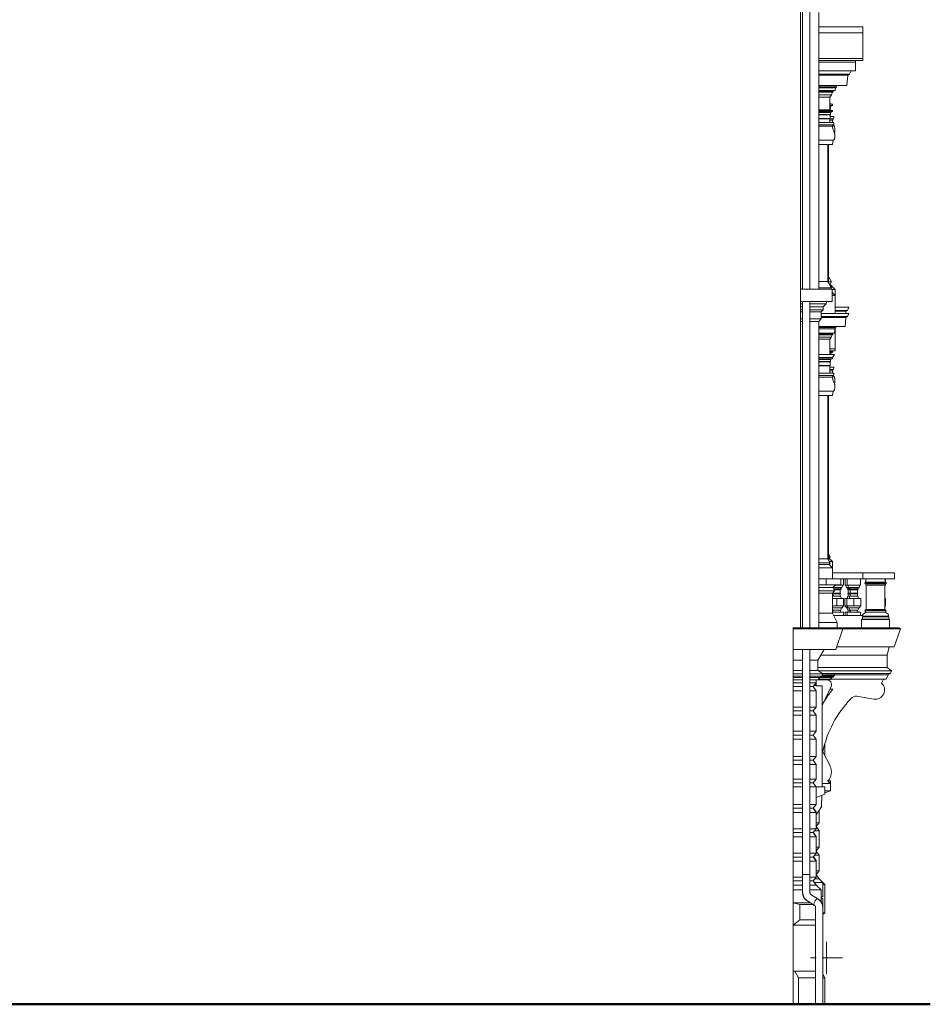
# Model space of a CAD drawing. Header units: metres. Extents: x -29 to 1.8, y -0.8 to 24.3.
# Tile 2 of 6: x -13.1 to 1.8, y -0.8 to 15.3. Entities that reach past the tile are written whole.
import ezdxf

# ---------------------------------------------------------------- set-up
doc = ezdxf.new("R2010")
doc.units = ezdxf.units.M
doc.layers.add('AV-STAVBA', color=7, linetype='Continuous', lineweight=18)

# ---------------------------------------------------------------- blocks, each defined once
blk = doc.blocks.new('GM_Detový svod_04 - GM_Detový svod_04-1507001-Pohled JZ')
at = {"layer": 'AV-STAVBA'}
for p, q in [((0.71, 17.153), (0.612, 17.095)), ((0.842, 17.174), (0.842, 17.224)), ((0.612, 16.955), (0.722, 17.021)), ((0.039, -0.268), (0.039, 0.622))]:
    blk.add_line(p, q, dxfattribs=at)
at = {"layer": 'AV-STAVBA', "flags": 128}
for points in [[(0.722, 17.169), (0.722, 17.168), (0.721, 17.168), (0.721, 17.167), (0.721, 17.166), (0.72, 17.165), (0.72, 17.164), (0.72, 17.163), (0.719, 17.162), (0.719, 17.161), (0.718, 17.16), (0.717, 17.16), (0.717, 17.159), (0.716, 17.158), (0.716, 17.157), (0.715, 17.157), (0.714, 17.156), (0.713, 17.155), (0.713, 17.155), (0.712, 17.154), (0.711, 17.153), (0.71, 17.153)], [(0.842, 17.159), (0.842, 17.163), (0.842, 17.169), (0.842, 17.174)]]:
    blk.add_lwpolyline(points, dxfattribs=at)
blk = doc.blocks.new('GM_Detový svod_1 - GM_Detový svod_04-1520184-Pohled JZ')
at = {"layer": 'AV-STAVBA'}
for p, q in [((0.722, 17.224), (0.722, 17.004)), ((0.724, 17.224), (0.722, 17.224)), ((0.835, 17.224), (0.728, 17.224)), ((0.842, 17.224), (0.838, 17.224)), ((0.842, 17.004), (0.842, 17.224)), ((0.842, 17.224), (0.842, 17.224)), ((0.703, 16.977), (0.612, 16.94)), ((0.735, 16.86), (0.748, 16.865)), ((0.021, 16.7), (-0.223, 16.601)), ((-0.165, 16.495), (0.341, 16.7)), ((-0.293, 16.477), (-0.292, 16.477)), ((-0.291, 16.477), (-0.279, 16.477)), ((-0.279, 16.477), (-0.267, 16.477)), ((-0.267, 16.477), (-0.255, 16.477)), ((-0.255, 16.477), (-0.253, 16.477)), ((-0.253, 16.477), (-0.242, 16.477)), ((-0.243, 16.477), (-0.236, 16.477)), ((-0.236, 16.477), (-0.233, 16.477)), ((-0.233, 16.477), (-0.228, 16.477)), ((-0.228, 16.477), (-0.219, 16.477)), ((-0.219, 16.477), (-0.215, 16.477)), ((-0.215, 16.477), (-0.203, 16.477)), ((-0.203, 16.477), (-0.191, 16.477)), ((-0.19, 16.477), (-0.181, 16.477)), ((-0.181, 16.477), (-0.173, 16.477)), ((-0.293, 16.396), (-0.293, 16.362)), ((-0.293, 16.281), (-0.293, 16.039)), ((-0.173, 16.362), (-0.173, 16.396)), ((-0.173, 16.039), (-0.173, 16.281)), ((-0.293, 15.917), (-0.293, 10.935)), ((-0.173, 10.935), (-0.173, 15.917)), ((-0.293, 10.735), (-0.293, 5.4)), ((-0.173, 5.4), (-0.173, 10.735)), ((-0.293, 5.045), (-0.293, 1.361)), ((-0.173, 1.361), (-0.173, 5.045)), ((-0.293, 1.361), (-0.233, 1.361)), ((-0.291, 1.364), (-0.291, 1.065)), ((-0.233, 1.361), (-0.19, 1.361)), ((-0.176, 1.364), (-0.19, 1.364)), ((-0.19, 1.361), (-0.19, 1.364)), ((-0.171, 1.364), (-0.176, 1.364)), ((-0.171, 1.065), (-0.171, 1.364)), ((-0.043, 0.965), (-0.158, 1.038)), ((-0.222, 0.936), (-0.099, 0.858)), ((-0.081, 0.832), (-0.081, -0.76)), ((0.039, -0.76), (0.039, 0.832))]:
    blk.add_line(p, q, dxfattribs=at)
at = {"layer": 'AV-STAVBA', "flags": 128}
for points in [[(0.722, 17.004), (0.722, 17.003), (0.722, 17.002), (0.722, 17.001), (0.721, 17), (0.721, 16.998), (0.721, 16.997), (0.721, 16.996), (0.72, 16.995), (0.72, 16.994), (0.719, 16.993), (0.719, 16.992), (0.718, 16.99), (0.718, 16.989), (0.717, 16.988), (0.717, 16.987), (0.716, 16.986), (0.715, 16.985), (0.714, 16.985), (0.714, 16.984), (0.713, 16.983), (0.712, 16.982), (0.711, 16.981), (0.71, 16.98), (0.709, 16.98), (0.708, 16.979), (0.707, 16.978), (0.706, 16.978), (0.705, 16.977), (0.704, 16.977), (0.703, 16.977)], [(0.747, 16.867), (0.753, 16.87), (0.758, 16.872), (0.763, 16.875), (0.769, 16.878), (0.774, 16.881), (0.778, 16.884), (0.783, 16.888), (0.788, 16.892), (0.792, 16.896), (0.796, 16.9), (0.801, 16.904), (0.804, 16.908), (0.808, 16.913), (0.812, 16.918), (0.815, 16.923), (0.818, 16.928), (0.821, 16.933), (0.824, 16.938), (0.827, 16.943), (0.829, 16.949), (0.831, 16.954), (0.833, 16.96), (0.835, 16.965), (0.836, 16.971), (0.837, 16.977), (0.838, 16.983), (0.839, 16.989), (0.839, 16.995), (0.84, 17), (0.84, 17.004)], [(0.748, 16.865), (0.754, 16.868), (0.759, 16.87), (0.764, 16.873), (0.77, 16.876), (0.775, 16.879), (0.78, 16.883), (0.784, 16.886), (0.789, 16.89), (0.794, 16.894), (0.798, 16.898), (0.802, 16.903), (0.806, 16.907), (0.81, 16.912), (0.813, 16.917), (0.817, 16.921), (0.82, 16.926), (0.823, 16.932), (0.826, 16.937), (0.828, 16.942), (0.831, 16.948), (0.833, 16.953), (0.835, 16.959), (0.836, 16.965), (0.838, 16.971), (0.839, 16.977), (0.84, 16.982), (0.841, 16.988), (0.841, 16.994), (0.842, 17), (0.842, 17.004)], [(-0.223, 16.601), (-0.228, 16.598), (-0.233, 16.595), (-0.237, 16.591), (-0.242, 16.587), (-0.246, 16.584), (-0.25, 16.579), (-0.254, 16.575), (-0.258, 16.571), (-0.262, 16.566), (-0.265, 16.562), (-0.268, 16.557), (-0.272, 16.552), (-0.274, 16.547), (-0.277, 16.542), (-0.28, 16.537), (-0.282, 16.531), (-0.284, 16.526), (-0.286, 16.521), (-0.287, 16.515), (-0.289, 16.509), (-0.29, 16.504), (-0.291, 16.498), (-0.292, 16.492), (-0.292, 16.486), (-0.292, 16.481), (-0.292, 16.477)], [(-0.222, 16.599), (-0.227, 16.596), (-0.232, 16.593), (-0.236, 16.589), (-0.241, 16.586), (-0.245, 16.582), (-0.249, 16.578), (-0.253, 16.574), (-0.257, 16.57), (-0.26, 16.565), (-0.264, 16.561), (-0.267, 16.556), (-0.27, 16.551), (-0.273, 16.546), (-0.275, 16.541), (-0.278, 16.536), (-0.28, 16.531), (-0.282, 16.525), (-0.284, 16.52), (-0.286, 16.514), (-0.287, 16.509), (-0.288, 16.503), (-0.289, 16.498), (-0.29, 16.492), (-0.29, 16.486), (-0.29, 16.48), (-0.29, 16.477)], [(-0.293, 16.477), (-0.293, 16.474), (-0.293, 16.47), (-0.293, 16.467), (-0.293, 16.464), (-0.293, 16.46), (-0.293, 16.457), (-0.293, 16.454), (-0.293, 16.45), (-0.293, 16.447), (-0.293, 16.444), (-0.293, 16.441), (-0.293, 16.438), (-0.293, 16.435), (-0.293, 16.432), (-0.293, 16.429), (-0.293, 16.426), (-0.293, 16.424), (-0.293, 16.421), (-0.293, 16.419), (-0.293, 16.416), (-0.293, 16.414), (-0.293, 16.412), (-0.293, 16.409), (-0.293, 16.407), (-0.293, 16.406), (-0.293, 16.404), (-0.293, 16.402), (-0.293, 16.401), (-0.293, 16.399), (-0.293, 16.398), (-0.293, 16.397), (-0.293, 16.396)], [(-0.173, 16.396), (-0.173, 16.397), (-0.173, 16.398), (-0.173, 16.4), (-0.173, 16.401), (-0.173, 16.403), (-0.173, 16.404), (-0.173, 16.406), (-0.173, 16.408), (-0.173, 16.41), (-0.173, 16.412), (-0.173, 16.415), (-0.173, 16.417), (-0.173, 16.42), (-0.173, 16.422), (-0.173, 16.425), (-0.173, 16.427), (-0.173, 16.43), (-0.173, 16.433), (-0.173, 16.436), (-0.173, 16.439), (-0.173, 16.442), (-0.173, 16.445), (-0.173, 16.448), (-0.173, 16.452), (-0.173, 16.455), (-0.173, 16.458), (-0.173, 16.462), (-0.173, 16.465), (-0.173, 16.468), (-0.173, 16.472), (-0.173, 16.475), (-0.173, 16.477)], [(-0.172, 16.477), (-0.172, 16.478), (-0.172, 16.479), (-0.172, 16.48), (-0.172, 16.481), (-0.172, 16.482), (-0.172, 16.483), (-0.171, 16.484), (-0.171, 16.485), (-0.171, 16.486), (-0.17, 16.487), (-0.17, 16.488), (-0.17, 16.489), (-0.169, 16.49), (-0.169, 16.49), (-0.168, 16.491), (-0.168, 16.492), (-0.167, 16.493), (-0.166, 16.494), (-0.166, 16.494), (-0.165, 16.495)], [(-0.293, 16.281), (-0.293, 16.284), (-0.293, 16.287), (-0.293, 16.291), (-0.293, 16.294), (-0.293, 16.297), (-0.293, 16.301), (-0.293, 16.304), (-0.293, 16.307), (-0.293, 16.311), (-0.293, 16.314), (-0.293, 16.317), (-0.293, 16.32), (-0.293, 16.323), (-0.293, 16.326), (-0.293, 16.329), (-0.293, 16.331), (-0.293, 16.334), (-0.293, 16.337), (-0.293, 16.339), (-0.293, 16.342), (-0.293, 16.344), (-0.293, 16.346), (-0.293, 16.348), (-0.293, 16.35), (-0.293, 16.352), (-0.293, 16.354), (-0.293, 16.356), (-0.293, 16.357), (-0.293, 16.359), (-0.293, 16.36), (-0.293, 16.361), (-0.293, 16.362)], [(-0.173, 16.362), (-0.173, 16.361), (-0.173, 16.359), (-0.173, 16.358), (-0.173, 16.357), (-0.173, 16.355), (-0.173, 16.353), (-0.173, 16.351), (-0.173, 16.349), (-0.173, 16.347), (-0.173, 16.345), (-0.173, 16.343), (-0.173, 16.341), (-0.173, 16.338), (-0.173, 16.336), (-0.173, 16.333), (-0.173, 16.33), (-0.173, 16.327), (-0.173, 16.325), (-0.173, 16.322), (-0.173, 16.319), (-0.173, 16.316), (-0.173, 16.312), (-0.173, 16.309), (-0.173, 16.306), (-0.173, 16.303), (-0.173, 16.299), (-0.173, 16.296), (-0.173, 16.293), (-0.173, 16.289), (-0.173, 16.286), (-0.173, 16.283), (-0.173, 16.281)], [(-0.291, 1.065), (-0.291, 1.059), (-0.29, 1.053), (-0.29, 1.048), (-0.289, 1.042), (-0.288, 1.036), (-0.287, 1.031), (-0.286, 1.025), (-0.284, 1.019), (-0.282, 1.014), (-0.28, 1.009), (-0.278, 1.003), (-0.276, 0.998), (-0.273, 0.993), (-0.27, 0.988), (-0.268, 0.983), (-0.264, 0.978), (-0.261, 0.973), (-0.257, 0.968), (-0.254, 0.964), (-0.25, 0.96), (-0.246, 0.955), (-0.242, 0.951), (-0.237, 0.947), (-0.233, 0.944), (-0.228, 0.94), (-0.223, 0.937), (-0.222, 0.936)], [(-0.289, 1.065), (-0.289, 1.059), (-0.288, 1.054), (-0.288, 1.048), (-0.287, 1.042), (-0.286, 1.037), (-0.285, 1.031), (-0.284, 1.026), (-0.282, 1.02), (-0.28, 1.015), (-0.278, 1.009), (-0.276, 1.004), (-0.274, 0.999), (-0.271, 0.994), (-0.269, 0.989), (-0.266, 0.984), (-0.263, 0.979), (-0.259, 0.974), (-0.256, 0.97), (-0.252, 0.965), (-0.248, 0.961), (-0.244, 0.957), (-0.24, 0.953), (-0.236, 0.949), (-0.231, 0.945), (-0.227, 0.942), (-0.222, 0.939), (-0.221, 0.938)], [(-0.158, 1.038), (-0.158, 1.038), (-0.159, 1.039), (-0.16, 1.039), (-0.161, 1.04), (-0.161, 1.041), (-0.162, 1.041), (-0.163, 1.042), (-0.163, 1.043), (-0.164, 1.044), (-0.165, 1.045), (-0.165, 1.046), (-0.166, 1.047), (-0.167, 1.048), (-0.167, 1.049), (-0.168, 1.05), (-0.168, 1.051), (-0.169, 1.052), (-0.169, 1.054), (-0.169, 1.055), (-0.17, 1.056), (-0.17, 1.058), (-0.17, 1.059), (-0.171, 1.061), (-0.171, 1.062), (-0.171, 1.063), (-0.171, 1.065), (-0.171, 1.065)], [(-0.096, 0.857), (-0.096, 0.857), (-0.095, 0.857), (-0.095, 0.856), (-0.094, 0.856), (-0.094, 0.856), (-0.093, 0.856), (-0.093, 0.855), (-0.092, 0.855), (-0.092, 0.855), (-0.091, 0.854), (-0.09, 0.854), (-0.09, 0.853), (-0.089, 0.853), (-0.089, 0.852), (-0.088, 0.852), (-0.088, 0.851), (-0.087, 0.85), (-0.086, 0.849), (-0.086, 0.849), (-0.085, 0.848), (-0.085, 0.847), (-0.084, 0.846), (-0.084, 0.845), (-0.084, 0.844), (-0.083, 0.843), (-0.083, 0.842), (-0.082, 0.841), (-0.082, 0.839), (-0.082, 0.838), (-0.082, 0.837), (-0.082, 0.836), (-0.081, 0.835), (-0.081, 0.833), (-0.081, 0.832), (-0.081, 0.832)], [(0.037, 0.832), (0.037, 0.838), (0.036, 0.843), (0.036, 0.849), (0.035, 0.854), (0.034, 0.859), (0.033, 0.865), (0.032, 0.87), (0.03, 0.875), (0.029, 0.881), (0.027, 0.886), (0.025, 0.891), (0.022, 0.896), (0.02, 0.901), (0.017, 0.906), (0.014, 0.911), (0.011, 0.915), (0.008, 0.92), (0.005, 0.924), (0.001, 0.928), (-0.002, 0.933), (-0.006, 0.937), (-0.01, 0.94), (-0.014, 0.944), (-0.019, 0.948), (-0.023, 0.951), (-0.028, 0.954), (-0.033, 0.957), (-0.037, 0.96), (-0.042, 0.962), (-0.045, 0.964)], [(0.039, 0.832), (0.039, 0.838), (0.038, 0.843), (0.038, 0.849), (0.037, 0.854), (0.036, 0.86), (0.035, 0.865), (0.034, 0.871), (0.032, 0.876), (0.031, 0.881), (0.029, 0.887), (0.027, 0.892), (0.024, 0.897), (0.022, 0.902), (0.019, 0.907), (0.016, 0.912), (0.013, 0.916), (0.01, 0.921), (0.007, 0.925), (0.003, 0.93), (-0.001, 0.934), (-0.005, 0.938), (-0.009, 0.942), (-0.013, 0.946), (-0.018, 0.949), (-0.022, 0.953), (-0.027, 0.956), (-0.032, 0.959), (-0.037, 0.962), (-0.042, 0.964), (-0.044, 0.965)]]:
    blk.add_lwpolyline(points, dxfattribs=at)
at = {"layer": 'AV-STAVBA'}
for points, knots in [([(-0.223, 16.601), (-0.223, 16.601), (-0.223, 16.599), (-0.22, 16.589), (-0.214, 16.575), (-0.205, 16.557), (-0.195, 16.538), (-0.187, 16.523), (-0.18, 16.513), (-0.175, 16.505), (-0.168, 16.497), (-0.166, 16.495), (-0.165, 16.495)], [0, 0, 0, 0, 0.111111, 0.222222, 0.333333, 0.444444, 0.555556, 0.666667, 0.722222, 0.777778, 0.888889, 1, 1, 1, 1]), ([(-0.098, 0.857), (-0.099, 0.858), (-0.103, 0.86), (-0.106, 0.869), (-0.106, 0.884), (-0.102, 0.902), (-0.094, 0.921), (-0.083, 0.94), (-0.07, 0.954), (-0.058, 0.964), (-0.051, 0.966), (-0.048, 0.966)], [0.0500093, 0.0500093, 0.0500093, 0.0500093, 0.1111111, 0.2222222, 0.3333333, 0.4444444, 0.5555556, 0.6666667, 0.7777778, 0.8888889, 1, 1, 1, 1])]:
    blk.add_open_spline(points, degree=3, knots=knots, dxfattribs=at)
for points in [[(-0.165, 16.495), (-0.165, 16.495), (-0.165, 16.495), (-0.165, 16.495)], [(-0.048, 0.966), (-0.045, 0.966), (-0.043, 0.965), (-0.041, 0.963)]]:
    blk.add_open_spline(points, degree=3, dxfattribs=at)
blk = doc.blocks.new('Zdobná fasáda 1NP - Zdobná fasáda 1NP-1554848-Pohled JZ')
at = {"layer": 'AV-STAVBA'}
for p, q in [((0.025, 4.547), (-0.068, 4.547)), ((-0.068, 4.547), (0.025, 4.547)), ((0.166, 4.555), (-0.032, 4.555)), ((0.181, 4.581), (-0.012, 4.581)), ((0.219, 4.595), (0.004, 4.595)), ((0.106, 4.547), (0.025, 4.547)), ((0.222, 4.615), (0.028, 4.615)), ((0.229, 4.622), (0.03, 4.622)), ((0.229, 4.645), (0.038, 4.645)), ((0.106, 4.547), (0.136, 4.547)), ((0.136, 4.547), (0.141, 4.555)), ((0.166, 4.555), (0.181, 4.581)), ((0.181, 4.581), (0.219, 4.595)), ((0.219, 4.595), (0.222, 4.615)), ((0.222, 4.615), (0.229, 4.622)), ((0.229, 4.622), (0.229, 4.645)), ((1, 4.495), (1.033, 4.56)), ((-0.068, 4.457), (-0.105, 4.457)), ((-0.068, 4.5), (-0.068, 4.45)), ((0.027, 4.45), (-0.068, 4.45)), ((0.027, 2.874), (0.027, 4.45)), ((0.033, 4.137), (0.174, 4.44)), ((0.152, 4.393), (0.203, 4.393)), ((0.593, 4.28), (0.874, 4.233)), ((0.073, 3.303), (0.073, 3.505)), ((0.157, 3.138), (0.038, 3.37)), ((-0.068, 2.795), (-0.068, 2.625)), ((0.072, 2.795), (-0.068, 2.795)), ((0.027, 2.874), (0.027, 2.795)), ((0.027, 2.85), (0.165, 2.85)), ((0.072, 2.675), (0.072, 2.795)), ((0.165, 2.85), (0.123, 2.892)), ((0.125, 2.895), (0.165, 2.895)), ((0.165, 2.895), (0.165, 2.85)), ((0.165, 2.73), (0.165, 2.85)), ((-0.068, 2.625), (0.072, 2.675)), ((0.025, 2.568), (0.025, 2.658)), ((0.072, 2.697), (0.165, 2.73)), ((0.165, 2.73), (0.072, 2.73)), ((-0.068, 2.338), (0.016, 2.468)), ((0.016, 2.468), (0.016, 2.568)), ((0.016, 2.568), (0.025, 2.568)), ((-0.093, 1.291), (-0.018, 1.291)), ((0.042, 1.231), (-0.018, 1.291)), ((-0.448, 1.191), (-0.291, 1.191)), ((-0.171, 1.191), (-0.068, 1.191)), ((0.042, 1.231), (-0.098, 1.231)), ((0.012, 1.111), (-0.068, 1.191)), ((0.072, 1.201), (0.042, 1.231)), ((0.042, 1), (0.042, 1.231)), ((0.072, 1.201), (0.042, 1.201)), ((0.072, 0.738), (0.072, 1.201)), ((-0.291, 1.111), (-0.448, 1.111)), ((0.012, 1.111), (-0.171, 1.111)), ((0.012, 0.918), (0.012, 1.111)), ((0.042, 1), (0.012, 1)), ((0.012, 0.979), (0.042, 0.971)), ((0.042, 0.971), (0.012, 0.971)), ((0.042, 0.971), (0.042, 0.871)), ((-0.338, 0.871), (-0.448, 0.9)), ((-0.448, 0.9), (-0.448, 0.535)), ((-0.448, 0.9), (-0.165, 0.9)), ((-0.338, 0.624), (-0.338, 0.871)), ((-0.118, 0.871), (-0.338, 0.871)), ((0.042, 0.871), (0.032, 0.873)), ((0.042, 0.871), (0.033, 0.871)), ((0.042, 0.624), (0.042, 0.871)), ((0.042, 0.738), (0.072, 0.738)), ((0.042, 0.708), (0.072, 0.738)), ((-0.448, 0.535), (-0.338, 0.624)), ((-0.081, 0.535), (-0.448, 0.535)), ((-0.338, 0.624), (-0.081, 0.624)), ((0.038, 0.624), (0.042, 0.624)), ((0.038, 0.621), (0.042, 0.624)), ((-0.419, -0.22), (-0.448, -0.22)), ((-0.448, -0.22), (-0.448, -0.76)), ((-0.358, -0.325), (-0.419, -0.22)), ((-0.419, -0.22), (-0.081, -0.22)), ((0.072, -0.325), (0.038, -0.267)), ((-0.358, -0.76), (-0.358, -0.325)), ((-0.081, -0.325), (-0.358, -0.325)), ((0.072, -0.325), (0.038, -0.325)), ((0.072, -0.76), (0.072, -0.325))]:
    blk.add_line(p, q, dxfattribs=at)
for centre, radius, start, end in [((0.106, 4.472), 0.075, 335, 90), ((1.587, 3.26), 1.789, 140.6845, 149.1195), ((0.899, 4.382), 0.151, 260.4099, 48.2841), ((1.789, 3.001), 1.789, 136.2306, 168.1072), ((0.594, 4.147), 0.134, 90.2521, 136.2306), ((-0.031, 4.167), 0.07, 325.7876, 335), ((-0.037, 3.04), 0.217, 317.3922, 27)]:
    blk.add_arc(centre, radius, start, end, dxfattribs=at)
blk = doc.blocks.new('Římsa nad 1NP - Římsa nad 1NP-1582674-Pohled JZ')
at = {"layer": 'AV-STAVBA'}
for p, q in [((0.376, 6.2), (0.376, 6.097)), ((0.403, 6.097), (0.403, 6.2)), ((0.436, 6.097), (0.436, 6.2)), ((0.656, 6.2), (0.656, 6.097)), ((0.738, 6.146), (0.724, 6.132)), ((1.08, 6.132), (0.724, 6.132)), ((0.724, 6.132), (0.738, 6.118)), ((0.748, 6.2), (0.738, 6.146)), ((0.738, 6.146), (1.066, 6.146)), ((1.066, 6.146), (1.056, 6.2)), ((1.063, 6.2), (1.063, 6.165)), ((1.08, 6.132), (1.066, 6.146)), ((1.066, 6.118), (1.08, 6.132)), ((-0.028, 6.058), (0.203, 6.058)), ((-0.028, 6.003), (0.228, 6.003)), ((-0.028, 5.964), (0.195, 5.964)), ((0.228, 6.003), (0.195, 5.964)), ((0.195, 5.964), (0.195, 5.64)), ((0.2, 5.96), (0.195, 5.96)), ((0.208, 5.967), (0.197, 5.967)), ((0.207, 5.967), (0.2, 5.96)), ((0.2, 5.96), (0.207, 5.952)), ((0.266, 5.96), (0.2, 5.96)), ((0.245, 6.1), (0.203, 6.058)), ((0.203, 6.058), (0.228, 6.003)), ((0.204, 6.059), (0.266, 6.059)), ((0.207, 5.978), (0.207, 5.967)), ((0.266, 5.967), (0.207, 5.967)), ((0.266, 6.035), (0.212, 6.035)), ((0.266, 6.024), (0.218, 6.024)), ((0.266, 6.017), (0.221, 6.017)), ((0.376, 6.097), (0.242, 6.097)), ((0.266, 6.059), (0.353, 6.059)), ((0.328, 6.035), (0.266, 6.035)), ((0.338, 6.024), (0.266, 6.024)), ((0.325, 6.017), (0.266, 6.017)), ((0.325, 5.967), (0.266, 5.967)), ((0.332, 5.96), (0.266, 5.96)), ((0.325, 6.017), (0.338, 6.024)), ((0.325, 5.967), (0.325, 6.017)), ((0.332, 5.96), (0.325, 5.967)), ((0.325, 5.952), (0.332, 5.96)), ((0.328, 6.035), (0.353, 6.059)), ((0.338, 6.024), (0.328, 6.035)), ((0.353, 6.059), (0.366, 6.097)), ((0.436, 6.097), (0.403, 6.097)), ((0.413, 6.097), (0.427, 6.059)), ((0.427, 6.059), (0.452, 6.035)), ((0.427, 6.059), (0.461, 6.059)), ((0.656, 6.097), (0.436, 6.097)), ((0.452, 6.035), (0.441, 6.024)), ((0.441, 6.024), (0.454, 6.017)), ((0.473, 6.024), (0.441, 6.024)), ((0.446, 6.097), (0.46, 6.059)), ((0.454, 5.967), (0.447, 5.96)), ((0.447, 5.96), (0.454, 5.952)), ((0.479, 5.96), (0.447, 5.96)), ((0.486, 6.035), (0.452, 6.035)), ((0.454, 6.017), (0.454, 5.967)), ((0.488, 6.017), (0.454, 6.017)), ((0.488, 5.967), (0.454, 5.967)), ((0.46, 6.059), (0.485, 6.035)), ((0.46, 6.059), (0.546, 6.059)), ((0.485, 6.035), (0.474, 6.024)), ((0.474, 6.024), (0.487, 6.017)), ((0.546, 6.024), (0.474, 6.024)), ((0.487, 5.967), (0.48, 5.96)), ((0.48, 5.96), (0.487, 5.952)), ((0.546, 5.96), (0.48, 5.96)), ((0.546, 6.035), (0.485, 6.035)), ((0.487, 6.017), (0.487, 5.967)), ((0.546, 6.017), (0.487, 6.017)), ((0.546, 5.967), (0.487, 5.967)), ((0.546, 6.059), (0.633, 6.059)), ((0.608, 6.035), (0.546, 6.035)), ((0.618, 6.024), (0.546, 6.024)), ((0.605, 6.017), (0.546, 6.017)), ((0.605, 5.967), (0.546, 5.967)), ((0.612, 5.96), (0.546, 5.96)), ((0.605, 6.017), (0.618, 6.024)), ((0.605, 5.967), (0.605, 6.017)), ((0.612, 5.96), (0.605, 5.967)), ((0.605, 5.952), (0.612, 5.96)), ((0.608, 6.035), (0.633, 6.059)), ((0.618, 6.024), (0.608, 6.035)), ((0.633, 6.059), (0.646, 6.097)), ((1.066, 6.118), (0.738, 6.118)), ((0.738, 6.118), (0.748, 6.097)), ((1.056, 6.097), (0.748, 6.097)), ((0.748, 5.7), (0.748, 6.097)), ((1.056, 6.097), (1.066, 6.118)), ((1.063, 6.097), (1.056, 6.097)), ((1.056, 6.097), (1.056, 5.7)), ((1.063, 6.11), (1.063, 6.097)), ((0.208, 5.952), (0.195, 5.952)), ((0.202, 5.916), (0.195, 5.897)), ((0.202, 5.916), (0.195, 5.916)), ((0.195, 5.88), (0.266, 5.88)), ((0.266, 5.916), (0.202, 5.916)), ((0.207, 5.952), (0.207, 5.916)), ((0.266, 5.952), (0.207, 5.952)), ((0.325, 5.952), (0.266, 5.952)), ((0.33, 5.916), (0.266, 5.916)), ((0.266, 5.88), (0.379, 5.88)), ((0.266, 5.88), (0.266, 5.76)), ((0.325, 5.916), (0.325, 5.952)), ((0.344, 5.88), (0.33, 5.916)), ((0.379, 5.76), (0.379, 5.88)), ((0.401, 5.88), (0.434, 5.88)), ((0.401, 5.88), (0.401, 5.76)), ((0.434, 5.88), (0.546, 5.88)), ((0.434, 5.88), (0.434, 5.76)), ((0.449, 5.916), (0.436, 5.88)), ((0.481, 5.916), (0.449, 5.916)), ((0.454, 5.952), (0.454, 5.916)), ((0.488, 5.952), (0.454, 5.952)), ((0.482, 5.916), (0.469, 5.88)), ((0.546, 5.916), (0.482, 5.916)), ((0.487, 5.952), (0.487, 5.916)), ((0.546, 5.952), (0.487, 5.952)), ((0.605, 5.952), (0.546, 5.952)), ((0.61, 5.916), (0.546, 5.916)), ((0.546, 5.88), (0.659, 5.88)), ((0.546, 5.88), (0.546, 5.76)), ((0.605, 5.916), (0.605, 5.952)), ((0.624, 5.88), (0.61, 5.916)), ((0.659, 5.76), (0.659, 5.88)), ((1.056, 5.88), (1.065, 5.88)), ((1.065, 5.76), (1.065, 5.88)), ((0.195, 5.64), (-0.028, 5.64)), ((0.194, 5.725), (0.266, 5.725)), ((0.196, 5.76), (0.195, 5.76)), ((0.195, 5.701), (0.2, 5.688)), ((0.2, 5.688), (0.195, 5.688)), ((0.195, 5.654), (0.376, 5.654)), ((0.195, 5.64), (0.274, 5.484)), ((0.215, 5.76), (0.196, 5.76)), ((0.215, 5.688), (0.198, 5.654)), ((0.266, 5.688), (0.2, 5.688)), ((0.266, 5.76), (0.216, 5.76)), ((0.317, 5.76), (0.266, 5.76)), ((0.266, 5.725), (0.356, 5.725)), ((0.332, 5.688), (0.266, 5.688)), ((0.336, 5.76), (0.317, 5.76)), ((0.335, 5.654), (0.317, 5.688)), ((0.332, 5.688), (0.346, 5.725)), ((0.379, 5.76), (0.336, 5.76)), ((0.356, 5.725), (0.38, 5.76)), ((0.376, 5.654), (0.376, 5.6)), ((0.38, 5.76), (0.38, 5.76)), ((0.399, 5.76), (0.424, 5.725)), ((0.4, 5.76), (0.399, 5.76)), ((0.432, 5.76), (0.401, 5.76)), ((0.403, 5.654), (0.436, 5.654)), ((0.403, 5.6), (0.403, 5.654)), ((0.424, 5.725), (0.458, 5.725)), ((0.432, 5.76), (0.456, 5.725)), ((0.432, 5.76), (0.432, 5.76)), ((0.476, 5.76), (0.434, 5.76)), ((0.434, 5.725), (0.447, 5.688)), ((0.436, 5.654), (0.656, 5.654)), ((0.436, 5.6), (0.436, 5.654)), ((0.462, 5.688), (0.445, 5.654)), ((0.479, 5.688), (0.447, 5.688)), ((0.456, 5.725), (0.546, 5.725)), ((0.466, 5.725), (0.48, 5.688)), ((0.495, 5.76), (0.476, 5.76)), ((0.495, 5.688), (0.478, 5.654)), ((0.546, 5.688), (0.48, 5.688)), ((0.546, 5.76), (0.496, 5.76)), ((0.597, 5.76), (0.546, 5.76)), ((0.546, 5.725), (0.636, 5.725)), ((0.612, 5.688), (0.546, 5.688)), ((0.616, 5.76), (0.597, 5.76)), ((0.615, 5.654), (0.597, 5.688)), ((0.612, 5.688), (0.626, 5.725)), ((0.659, 5.76), (0.616, 5.76)), ((0.636, 5.725), (0.66, 5.76)), ((0.656, 5.654), (0.656, 5.6)), ((0.66, 5.76), (0.66, 5.76)), ((0.699, 5.623), (0.744, 5.654)), ((0.727, 5.679), (0.748, 5.7)), ((0.744, 5.654), (0.727, 5.679)), ((0.727, 5.679), (1.078, 5.679)), ((1.06, 5.654), (0.744, 5.654)), ((1.056, 5.7), (0.748, 5.7)), ((1.056, 5.745), (1.067, 5.76)), ((1.056, 5.745), (1.067, 5.76)), ((1.056, 5.745), (1.067, 5.76)), ((1.056, 5.745), (1.067, 5.76)), ((1.056, 5.745), (1.067, 5.76)), ((1.056, 5.745), (1.067, 5.76)), ((1.056, 5.745), (1.067, 5.76)), ((1.056, 5.745), (1.067, 5.76)), ((1.056, 5.745), (1.067, 5.76)), ((1.056, 5.745), (1.067, 5.76)), ((1.056, 5.745), (1.067, 5.76)), ((1.056, 5.745), (1.067, 5.76)), ((1.065, 5.76), (1.056, 5.76)), ((1.056, 5.745), (1.067, 5.76)), ((1.056, 5.745), (1.067, 5.76)), ((1.078, 5.679), (1.056, 5.7)), ((1.06, 5.654), (1.078, 5.679)), ((1.06, 5.654), (1.063, 5.654)), ((1.106, 5.623), (1.06, 5.654)), ((1.063, 5.654), (1.063, 5.653)), ((1.067, 5.76), (1.066, 5.76)), ((-0.028, 5.484), (0.274, 5.484)), ((0.274, 5.484), (0.274, 5.4)), ((0.673, 5.534), (0.687, 5.538)), ((1.131, 5.534), (0.673, 5.534)), ((0.673, 5.4), (0.673, 5.534)), ((0.687, 5.578), (0.7, 5.587)), ((1.117, 5.578), (0.687, 5.578)), ((0.687, 5.538), (0.687, 5.578)), ((1.117, 5.538), (0.687, 5.538)), ((0.7, 5.587), (0.694, 5.595)), ((1.105, 5.587), (0.7, 5.587)), ((1.105, 5.587), (1.11, 5.595)), ((1.117, 5.578), (1.105, 5.587)), ((1.117, 5.538), (1.117, 5.578)), ((1.131, 5.534), (1.117, 5.538)), ((1.131, 5.4), (1.131, 5.534)), ((0.366, 5.38), (-0.448, 5.38)), ((-0.328, 5.4), (0.337, 5.4)), ((0.366, 5.38), (0.251, 5.045)), ((1.282, 5.4), (0.337, 5.4)), ((0.337, 5.4), (0.366, 5.38)), ((1.311, 5.38), (0.366, 5.38)), ((1.209, 5.085), (1.311, 5.38)), ((1.311, 5.38), (1.282, 5.4)), ((0.251, 5.045), (-0.448, 5.045)), ((0.059, 5.045), (-0.044, 4.867)), ((0.264, 5.085), (1.209, 5.085)), ((1.091, 4.95), (1.125, 5.085)), ((-0.293, 4.867), (-0.448, 4.867)), ((-0.044, 4.867), (-0.173, 4.867)), ((-0.044, 4.867), (-0.044, 4.702)), ((1.091, 4.95), (0.004, 4.95)), ((1.091, 4.747), (1.091, 4.95)), ((-0.293, 4.702), (-0.448, 4.702)), ((-0.044, 4.702), (-0.173, 4.702)), ((1.091, 4.747), (-0.044, 4.747)), ((-0.044, 4.702), (0.038, 4.645)), ((1.163, 4.697), (-0.036, 4.697)), ((1.163, 4.697), (1.091, 4.747)), ((1.148, 4.652), (1.163, 4.697)), ((-0.293, 4.645), (-0.448, 4.645)), ((-0.293, 4.607), (-0.448, 4.607)), ((-0.293, 4.587), (-0.448, 4.587)), ((-0.293, 4.55), (-0.448, 4.55)), ((0.038, 4.645), (-0.173, 4.645)), ((0.025, 4.607), (-0.173, 4.607)), ((-0.009, 4.587), (-0.173, 4.587)), ((-0.035, 4.55), (-0.173, 4.55)), ((-0.009, 4.587), (-0.035, 4.55)), ((0.025, 4.607), (-0.009, 4.587)), ((0.038, 4.645), (0.025, 4.607)), ((1.148, 4.652), (0.028, 4.652)), ((1.075, 4.56), (0.169, 4.56)), ((1.111, 4.631), (0.229, 4.631)), ((1.075, 4.56), (1.111, 4.631)), ((1.111, 4.631), (1.148, 4.652))]:
    blk.add_line(p, q, dxfattribs=at)
blk.add_arc((0.71, 5.606), 0.02, 198.308, 215, dxfattribs=at)
for points in [[(0.694, 5.595), (0.693, 5.596), (0.691, 5.599), (0.69, 5.605), (0.69, 5.609), (0.691, 5.612), (0.692, 5.616), (0.695, 5.619), (0.697, 5.622), (0.699, 5.623)], [(1.11, 5.595), (1.111, 5.596), (1.113, 5.599), (1.114, 5.605), (1.114, 5.609), (1.113, 5.612), (1.112, 5.616), (1.11, 5.619), (1.107, 5.622), (1.106, 5.623)]]:
    blk.add_open_spline(points, degree=3, knots=[0, 0, 0, 0, 0.166667, 0.333333, 0.5, 0.583333, 0.666667, 0.833333, 1, 1, 1, 1], dxfattribs=at)
blk = doc.blocks.new('Podokenní římsa 3NP - Podokenní římsa 3NP-1611802-Pohled JZ')
at = {"layer": 'AV-STAVBA'}
for p, q in [((-0.328, 10.935), (0.192, 10.935)), ((0.192, 10.935), (0.169, 10.935)), ((0.192, 10.935), (0.192, 10.735)), ((0.192, 10.735), (-0.328, 10.735)), ((-0.293, 10.697), (-0.328, 10.697)), ((-0.293, 10.651), (-0.328, 10.651)), ((0.092, 10.697), (-0.173, 10.697)), ((0.046, 10.651), (-0.173, 10.651)), ((0.092, 10.697), (0.046, 10.651)), ((0.046, 10.651), (0.046, 10.601)), ((0.097, 10.722), (0.092, 10.697)), ((-0.293, 10.601), (-0.328, 10.601)), ((-0.293, 10.566), (-0.328, 10.566)), ((0.046, 10.601), (-0.173, 10.601)), ((0.012, 10.566), (-0.173, 10.566)), ((0.046, 10.601), (0.012, 10.566)), ((0.012, 10.566), (0.012, 10.451)), ((-0.293, 10.451), (-0.328, 10.451)), ((-0.293, 10.411), (-0.328, 10.411)), ((0.012, 10.451), (-0.173, 10.451)), ((-0.028, 10.411), (-0.173, 10.411)), ((0.012, 10.451), (-0.028, 10.411))]:
    blk.add_line(p, q, dxfattribs=at)
blk.add_open_spline([(0.103, 10.735), (0.103, 10.735), (0.102, 10.733), (0.099, 10.729), (0.098, 10.725), (0.097, 10.722)], degree=3, knots=[-0.2290641, -0.2290641, -0.2290641, -0.2290641, -0.2142857, -0.1428571, 0, 0, 0, 0], dxfattribs=at)
blk = doc.blocks.new('Šambrána krajní_2NP - Šambrána krajní_2NP-1626826-Pohled JZ')
at = {"layer": 'AV-STAVBA'}
for p, q in [((0.572, 14.679), (0.572, 14.648)), ((-0.028, 14.648), (0.572, 14.648)), ((-0.028, 14.508), (0.572, 14.508)), ((0.476, 14.452), (0.502, 14.508)), ((0.572, 14.648), (0.572, 14.508)), ((0.476, 14.452), (-0.028, 14.452)), ((0.447, 14.435), (-0.028, 14.435)), ((0.433, 14.269), (0.447, 14.435)), ((0.447, 14.435), (0.476, 14.452)), ((0.433, 14.269), (-0.028, 14.269)), ((0.265, 14.249), (-0.028, 14.249)), ((0.245, 14.23), (-0.028, 14.23)), ((0.241, 14.187), (-0.028, 14.187)), ((0.21, 14.168), (0.21, 14.187)), ((0.241, 14.187), (0.245, 14.23)), ((0.245, 14.23), (0.265, 14.249)), ((0.265, 14.249), (0.265, 14.269)), ((0.21, 14.168), (-0.028, 14.168)), ((0.198, 14.157), (-0.028, 14.157)), ((0.18, 14.116), (-0.028, 14.116)), ((0.152, 14.077), (-0.028, 14.077)), ((0.152, 14.077), (0.18, 14.116)), ((0.152, 14.077), (0.152, 13.873)), ((0.18, 14.116), (0.198, 14.157)), ((0.198, 14.157), (0.21, 14.168)), ((-0.028, 13.873), (0.152, 13.873)), ((0.197, 13.861), (-0.028, 13.861)), ((0.197, 13.861), (0.152, 13.873)), ((0.197, 13.841), (0.197, 13.861)), ((0.197, 13.841), (-0.028, 13.841)), ((0.166, 13.826), (-0.028, 13.826)), ((0.166, 13.796), (-0.028, 13.796)), ((0.159, 13.789), (-0.028, 13.789)), ((0.159, 13.729), (-0.028, 13.729)), ((0.152, 13.722), (-0.028, 13.722)), ((0.152, 13.722), (0.159, 13.729)), ((0.152, 13.722), (0.152, 13.663)), ((0.159, 13.789), (0.166, 13.796)), ((0.159, 13.729), (0.159, 13.789)), ((0.166, 13.826), (0.197, 13.841)), ((0.166, 13.796), (0.166, 13.826)), ((-0.028, 13.663), (0.22, 13.663)), ((-0.028, 13.625), (0.214, 13.625)), ((-0.028, 13.601), (0.204, 13.601)), ((-0.028, 13.372), (0.214, 13.372)), ((0.208, 13.372), (0.214, 13.372)), ((0.208, 13.372), (0.214, 13.372)), ((0.208, 13.372), (0.214, 13.372)), ((-0.028, 13.301), (0.199, 13.301)), ((0.122, 13.301), (-0.028, 13.301)), ((0.122, 11.061), (0.122, 13.301)), ((0.122, 13.301), (0.132, 13.301)), ((0.122, 13.301), (0.122, 11.061)), ((0.132, 13.301), (0.132, 11.044)), ((-0.028, 11.061), (0.122, 11.061)), ((0.182, 10.957), (-0.028, 10.957)), ((0.182, 10.957), (0.122, 11.061)), ((0.169, 10.935), (0.182, 10.957)), ((0.243, 10.831), (0.192, 10.882)), ((0.243, 10.831), (0.192, 10.831)), ((0.243, 10.541), (0.243, 10.831)), ((0.012, 10.541), (0.467, 10.541)), ((0.444, 10.491), (0.012, 10.491)), ((0.418, 10.476), (0.012, 10.476)), ((0.404, 10.327), (0.418, 10.476)), ((0.418, 10.476), (0.444, 10.491)), ((0.444, 10.491), (0.467, 10.541)), ((0.404, 10.327), (-0.028, 10.327)), ((0.254, 10.309), (-0.028, 10.309)), ((0.236, 10.291), (0.254, 10.309)), ((0.254, 10.309), (0.254, 10.327)), ((0.236, 10.291), (-0.028, 10.291)), ((0.229, 10.217), (-0.028, 10.217)), ((0.204, 10.2), (-0.028, 10.2)), ((0.194, 10.189), (-0.028, 10.189)), ((0.177, 10.153), (-0.028, 10.153)), ((0.152, 10.117), (0.177, 10.153)), ((0.177, 10.153), (0.194, 10.189)), ((0.194, 10.189), (0.204, 10.2)), ((0.204, 10.2), (0.204, 10.217)), ((0.229, 10.217), (0.236, 10.291)), ((0.152, 10.117), (-0.028, 10.117)), ((0.152, 10.117), (0.152, 9.869)), ((0.232, 9.869), (-0.028, 9.869)), ((0.197, 9.82), (0.232, 9.869)), ((0.197, 9.82), (-0.028, 9.82)), ((0.197, 9.8), (-0.028, 9.8)), ((0.166, 9.785), (-0.028, 9.785)), ((0.166, 9.755), (-0.028, 9.755)), ((0.159, 9.748), (-0.028, 9.748)), ((0.159, 9.688), (-0.028, 9.688)), ((0.152, 9.681), (-0.028, 9.681)), ((0.152, 9.681), (0.159, 9.688)), ((0.152, 9.681), (0.152, 9.561)), ((0.159, 9.748), (0.166, 9.755)), ((0.159, 9.688), (0.159, 9.748)), ((0.166, 9.785), (0.197, 9.8)), ((0.166, 9.755), (0.166, 9.785)), ((0.197, 9.8), (0.197, 9.82)), ((-0.028, 9.561), (0.22, 9.561)), ((-0.028, 9.524), (0.214, 9.524)), ((-0.028, 9.5), (0.204, 9.5)), ((-0.028, 9.27), (0.214, 9.27)), ((-0.028, 9.2), (0.199, 9.2)), ((0.122, 9.2), (-0.028, 9.2)), ((0.122, 6.525), (0.122, 9.2)), ((0.122, 9.2), (0.132, 9.2)), ((0.122, 9.2), (0.122, 6.525)), ((0.132, 9.2), (0.132, 6.525)), ((0.208, 9.27), (0.214, 9.27)), ((0.208, 9.27), (0.214, 9.27)), ((0.208, 9.27), (0.214, 9.27)), ((-0.028, 6.525), (0.122, 6.525)), ((0.159, 6.46), (-0.028, 6.46)), ((0.122, 6.525), (0.132, 6.525)), ((0.159, 6.46), (0.122, 6.525)), ((0.144, 6.434), (0.159, 6.46)), ((0.144, 6.434), (-0.028, 6.434)), ((0.197, 6.381), (-0.028, 6.381)), ((0.197, 6.381), (0.144, 6.434)), ((0.197, 6.2), (0.197, 6.381))]:
    blk.add_line(p, q, dxfattribs=at)
at = {"layer": 'AV-STAVBA', "flags": 128}
for points in [[(0.204, 13.601), (0.205, 13.613), (0.207, 13.625)], [(0.214, 13.625), (0.217, 13.644), (0.22, 13.663)], [(0.199, 13.301), (0.203, 13.339), (0.208, 13.372)], [(0.204, 9.5), (0.205, 9.512), (0.207, 9.524)], [(0.214, 9.524), (0.217, 9.543), (0.22, 9.561)], [(0.199, 9.2), (0.203, 9.238), (0.208, 9.271)]]:
    blk.add_lwpolyline(points, dxfattribs=at)
at = {"layer": 'AV-STAVBA'}
for points in [[(0.218, 13.52), (0.214, 13.526), (0.207, 13.54), (0.201, 13.568), (0.199, 13.59), (0.198, 13.601)], [(0.213, 13.372), (0.214, 13.372), (0.215, 13.372), (0.218, 13.373), (0.221, 13.376), (0.222, 13.379), (0.223, 13.38)], [(0.215, 13.372), (0.214, 13.372), (0.214, 13.372), (0.213, 13.372)], [(0.213, 13.372), (0.214, 13.372), (0.214, 13.372), (0.215, 13.372)], [(0.215, 13.372), (0.214, 13.372), (0.214, 13.372), (0.213, 13.372)], [(0.223, 13.38), (0.225, 13.384), (0.228, 13.392), (0.232, 13.405), (0.235, 13.42), (0.237, 13.437), (0.237, 13.453), (0.235, 13.47), (0.232, 13.485), (0.228, 13.498), (0.223, 13.51), (0.22, 13.517), (0.218, 13.52)], [(0.218, 9.418), (0.214, 9.424), (0.207, 9.439), (0.201, 9.467), (0.199, 9.489), (0.198, 9.5)], [(0.223, 9.279), (0.225, 9.282), (0.228, 9.29), (0.232, 9.304), (0.235, 9.319), (0.237, 9.335), (0.237, 9.352), (0.235, 9.368), (0.232, 9.383), (0.228, 9.397), (0.223, 9.409), (0.22, 9.415), (0.218, 9.418)], [(0.213, 9.271), (0.214, 9.27), (0.215, 9.27), (0.218, 9.272), (0.221, 9.275), (0.222, 9.277), (0.223, 9.279)], [(0.215, 9.271), (0.214, 9.27), (0.214, 9.27), (0.213, 9.271)], [(0.213, 9.271), (0.214, 9.27), (0.214, 9.27), (0.215, 9.271)], [(0.215, 9.271), (0.214, 9.27), (0.214, 9.27), (0.213, 9.271)]]:
    blk.add_open_spline(points, degree=3, dxfattribs=at)
blk = doc.blocks.new('Šambrána krajní_2NP1 - Šambrána krajní_2NP-1630025-Pohled JZ')
at = {"layer": 'AV-STAVBA'}
for p, q in [((0.197, 13.961), (0.152, 13.973)), ((0.197, 13.961), (0.152, 13.961)), ((0.197, 13.941), (0.152, 13.941)), ((0.166, 13.926), (0.152, 13.926)), ((0.166, 13.896), (0.152, 13.896)), ((0.159, 13.889), (0.152, 13.889)), ((0.159, 13.889), (0.166, 13.896)), ((0.159, 13.872), (0.159, 13.889)), ((0.166, 13.926), (0.197, 13.941)), ((0.166, 13.896), (0.166, 13.926)), ((0.197, 13.941), (0.197, 13.961)), ((0.152, 13.701), (0.204, 13.701)), ((0.154, 13.725), (0.214, 13.725)), ((0.159, 13.763), (0.22, 13.763)), ((0.182, 11.057), (0.132, 11.144)), ((0.182, 11.057), (0.132, 11.057)), ((0.158, 11.016), (0.148, 11.016)), ((0.158, 11.016), (0.182, 11.057)), ((0.243, 10.931), (0.158, 11.016)), ((0.243, 10.931), (0.192, 10.931)), ((0.243, 10.831), (0.243, 10.931)), ((0.243, 10.641), (0.467, 10.641)), ((0.444, 10.591), (0.467, 10.641)), ((0.444, 10.591), (0.243, 10.591)), ((0.418, 10.576), (0.243, 10.576)), ((0.414, 10.541), (0.418, 10.576)), ((0.418, 10.576), (0.444, 10.591)), ((0.197, 9.92), (0.152, 9.92)), ((0.197, 9.9), (0.152, 9.9)), ((0.166, 9.885), (0.152, 9.885)), ((0.166, 9.885), (0.197, 9.9)), ((0.166, 9.869), (0.166, 9.885)), ((0.197, 9.92), (0.205, 9.931)), ((0.197, 9.9), (0.197, 9.92)), ((0.152, 9.661), (0.22, 9.661)), ((0.152, 9.624), (0.214, 9.624)), ((0.152, 9.6), (0.204, 9.6)), ((0.159, 6.56), (0.132, 6.608)), ((0.159, 6.56), (0.132, 6.56)), ((0.144, 6.534), (0.132, 6.534)), ((0.144, 6.534), (0.159, 6.56)), ((0.197, 6.481), (0.144, 6.534)), ((0.197, 6.481), (0.147, 6.481)), ((0.197, 6.381), (0.197, 6.481))]:
    blk.add_line(p, q, dxfattribs=at)
at = {"layer": 'AV-STAVBA', "flags": 128}
for points in [[(0.204, 13.701), (0.205, 13.713), (0.207, 13.725)], [(0.214, 13.725), (0.217, 13.744), (0.22, 13.763)], [(0.204, 9.6), (0.205, 9.612), (0.207, 9.624)], [(0.214, 9.624), (0.217, 9.643), (0.22, 9.661)]]:
    blk.add_lwpolyline(points, dxfattribs=at)
at = {"layer": 'AV-STAVBA'}
for points, knots in [([(0.203, 13.662), (0.202, 13.665), (0.2, 13.677), (0.199, 13.69), (0.198, 13.701)], [0.5928425, 0.5928425, 0.5928425, 0.5928425, 0.6666667, 1, 1, 1, 1]), ([(0.229, 13.495), (0.23, 13.498), (0.232, 13.506), (0.235, 13.52), (0.237, 13.537), (0.237, 13.553), (0.235, 13.57), (0.232, 13.585), (0.228, 13.598), (0.223, 13.61), (0.22, 13.617), (0.218, 13.62)], [0.1235476, 0.1235476, 0.1235476, 0.1235476, 0.2, 0.3, 0.4, 0.5, 0.6, 0.7, 0.8, 0.9, 1, 1, 1, 1]), ([(0.203, 9.561), (0.202, 9.563), (0.2, 9.576), (0.199, 9.589), (0.198, 9.6)], [0.5928425, 0.5928425, 0.5928425, 0.5928425, 0.6666667, 1, 1, 1, 1]), ([(0.229, 9.394), (0.23, 9.397), (0.232, 9.405), (0.235, 9.419), (0.237, 9.435), (0.237, 9.452), (0.235, 9.468), (0.232, 9.483), (0.228, 9.497), (0.223, 9.509), (0.22, 9.515), (0.218, 9.518)], [0.1235476, 0.1235476, 0.1235476, 0.1235476, 0.2, 0.3, 0.4, 0.5, 0.6, 0.7, 0.8, 0.9, 1, 1, 1, 1])]:
    blk.add_open_spline(points, degree=3, knots=knots, dxfattribs=at)
for points in [[(0.218, 13.62), (0.216, 13.621), (0.215, 13.624), (0.214, 13.626)], [(0.218, 9.518), (0.216, 9.52), (0.215, 9.522), (0.214, 9.524)]]:
    blk.add_open_spline(points, degree=3, dxfattribs=at)
blk = doc.blocks.new('S_Point - S_Point-1652364-Pohled JZ')
at = {"layer": 'AV-STAVBA'}
for p, q in [((0.1, 0), (0.1, 0.26)), ((-0.072, 0), (-0.16, 0)), ((0.1, 0), (0.029, 0)), ((0.1, 0), (0.36, 0)), ((0.1, 0), (0.1, -0.26))]:
    blk.add_line(p, q, dxfattribs=at)

msp = doc.modelspace()

# ---------------------------------------------------------------- linework, layer by layer
at = {"layer": 'AV-STAVBA'}
for p, q in [((-0.328, 5.4), (-0.328, 17.5)), ((-0.028, 15.46), (-0.028, 10.935)), ((-0.028, 15.23), (0.692, 15.23)), ((0.692, 15.23), (0.692, 14.679)), ((-0.028, 15.13), (0.692, 15.13)), ((-0.028, 14.709), (0.692, 14.709)), ((-0.028, 14.679), (0.692, 14.679)), ((-0.028, 10.411), (-0.028, 5.4)), ((0.242, 10.297), (0.242, 9.931)), ((0.152, 9.963), (0.242, 9.963)), ((0.152, 9.931), (0.242, 9.931)), ((0.197, 6.3), (1.212, 6.3)), ((0.692, 6.3), (0.692, 6.2)), ((1.212, 6.3), (1.212, 6.2)), ((-0.028, 6.2), (1.212, 6.2)), ((0.094, 6.2), (0.094, 6.1)), ((0.334, 6.2), (0.334, 6.1)), ((0.334, 6.1), (-0.028, 6.1)), ((0.215, 5.6), (0.691, 5.6)), ((-0.448, 5.4), (-0.448, -0.76)), ((-0.328, 5.4), (-0.448, 5.4)), ((-0.068, 4.55), (-0.068, 4.5)), ((-0.448, 4.5), (-0.293, 4.5)), ((-0.448, 4.439), (-0.293, 4.439)), ((-0.293, 4.37), (-0.448, 4.37)), ((-0.173, 4.5), (-0.068, 4.5)), ((-0.173, 4.439), (-0.12, 4.439)), ((-0.068, 4.37), (-0.173, 4.37)), ((-0.12, 4.439), (-0.068, 4.5)), ((-0.068, 4.37), (-0.12, 4.439)), ((-0.068, 4.37), (-0.068, 4.1)), ((-0.448, 4.1), (-0.293, 4.1)), ((-0.448, 4.039), (-0.293, 4.039)), ((-0.173, 4.1), (-0.068, 4.1)), ((-0.173, 4.039), (-0.12, 4.039)), ((-0.12, 4.039), (-0.068, 4.1)), ((-0.068, 3.97), (-0.12, 4.039)), ((-0.293, 3.97), (-0.448, 3.97)), ((-0.068, 3.97), (-0.173, 3.97)), ((-0.068, 3.97), (-0.068, 3.705)), ((-0.448, 3.705), (-0.293, 3.705)), ((-0.173, 3.705), (-0.068, 3.705)), ((-0.12, 3.644), (-0.068, 3.705)), ((-0.448, 3.644), (-0.293, 3.644)), ((-0.293, 3.575), (-0.448, 3.575)), ((-0.173, 3.644), (-0.12, 3.644)), ((-0.068, 3.575), (-0.173, 3.575)), ((-0.068, 3.575), (-0.12, 3.644)), ((-0.068, 3.575), (-0.068, 3.295)), ((-0.448, 3.295), (-0.293, 3.295)), ((-0.448, 3.234), (-0.293, 3.234)), ((-0.173, 3.295), (-0.068, 3.295)), ((-0.173, 3.234), (-0.12, 3.234)), ((-0.12, 3.234), (-0.068, 3.295)), ((-0.068, 3.165), (-0.12, 3.234)), ((-0.293, 3.165), (-0.448, 3.165)), ((-0.068, 3.165), (-0.173, 3.165)), ((-0.068, 3.165), (-0.068, 2.925)), ((-0.448, 2.925), (-0.293, 2.925)), ((-0.173, 2.925), (-0.068, 2.925)), ((-0.12, 2.864), (-0.068, 2.925)), ((-0.448, 2.864), (-0.293, 2.864)), ((-0.293, 2.795), (-0.448, 2.795)), ((-0.173, 2.864), (-0.12, 2.864)), ((-0.068, 2.795), (-0.173, 2.795)), ((-0.068, 2.795), (-0.12, 2.864)), ((-0.068, 2.625), (-0.068, 2.51)), ((-0.448, 2.51), (-0.293, 2.51)), ((-0.448, 2.449), (-0.293, 2.449)), ((-0.173, 2.51), (-0.068, 2.51)), ((-0.173, 2.449), (-0.12, 2.449)), ((-0.12, 2.449), (-0.068, 2.51)), ((-0.068, 2.38), (-0.12, 2.449)), ((-0.068, 2.386), (-0.117, 2.452)), ((-0.293, 2.38), (-0.448, 2.38)), ((-0.068, 2.38), (-0.173, 2.38)), ((-0.068, 2.386), (-0.073, 2.386)), ((-0.068, 2.386), (-0.068, 2.112)), ((-0.018, 2.415), (-0.018, 2.21)), ((-0.448, 2.112), (-0.293, 2.112)), ((-0.173, 2.112), (-0.068, 2.112)), ((-0.12, 2.051), (-0.068, 2.112)), ((-0.068, 2.21), (-0.018, 2.21)), ((-0.068, 2.15), (-0.018, 2.21)), ((-0.018, 2.08), (-0.068, 2.147)), ((-0.448, 2.051), (-0.293, 2.051)), ((-0.293, 1.982), (-0.448, 1.982)), ((-0.173, 2.051), (-0.12, 2.051)), ((-0.068, 1.982), (-0.173, 1.982)), ((-0.068, 1.982), (-0.12, 2.051)), ((-0.068, 1.986), (-0.118, 2.053)), ((-0.018, 2.08), (-0.095, 2.08)), ((-0.068, 1.986), (-0.071, 1.986)), ((-0.068, 1.986), (-0.068, 1.71)), ((-0.018, 2.08), (-0.018, 1.81)), ((-0.068, 1.81), (-0.018, 1.81)), ((-0.068, 1.75), (-0.018, 1.81)), ((-0.448, 1.71), (-0.293, 1.71)), ((-0.448, 1.649), (-0.293, 1.649)), ((-0.173, 1.71), (-0.068, 1.71)), ((-0.173, 1.649), (-0.12, 1.649)), ((-0.12, 1.649), (-0.068, 1.71)), ((-0.068, 1.58), (-0.12, 1.649)), ((-0.068, 1.591), (-0.115, 1.654)), ((-0.018, 1.68), (-0.093, 1.68)), ((-0.018, 1.68), (-0.068, 1.747)), ((-0.018, 1.68), (-0.018, 1.421)), ((-0.293, 1.58), (-0.448, 1.58)), ((-0.068, 1.58), (-0.173, 1.58)), ((-0.068, 1.591), (-0.077, 1.591)), ((-0.068, 1.591), (-0.068, 1.321)), ((-0.448, 1.321), (-0.291, 1.321)), ((-0.171, 1.321), (-0.068, 1.321)), ((-0.12, 1.26), (-0.068, 1.321)), ((-0.018, 1.291), (-0.093, 1.291)), ((-0.068, 1.421), (-0.018, 1.421)), ((-0.068, 1.362), (-0.018, 1.421)), ((-0.018, 1.291), (-0.068, 1.358)), ((-0.448, 1.26), (-0.291, 1.26)), ((-0.291, 1.191), (-0.448, 1.191)), ((-0.171, 1.26), (-0.12, 1.26)), ((-0.068, 1.191), (-0.171, 1.191)), ((-0.068, 1.191), (-0.12, 1.26)), ((-0.165, 0.9), (-0.448, 0.9))]:
    msp.add_line(p, q, dxfattribs=at)
at = {"layer": 'AV-STAVBA', "lineweight": 50}
msp.add_line((1.798, -0.76), (-29.048, -0.76), dxfattribs=at)

# ---------------------------------------------------------------- block references
at = {"layer": 'AV-STAVBA'}
for name in ['GM_Detový svod_1 - GM_Detový svod_04-1520184-Pohled JZ', 'GM_Detový svod_04 - GM_Detový svod_04-1507001-Pohled JZ', 'Šambrána krajní_2NP - Šambrána krajní_2NP-1626826-Pohled JZ', 'Šambrána krajní_2NP1 - Šambrána krajní_2NP-1630025-Pohled JZ', 'Podokenní římsa 3NP - Podokenní římsa 3NP-1611802-Pohled JZ', 'Římsa nad 1NP - Římsa nad 1NP-1582674-Pohled JZ', 'Zdobná fasáda 1NP - Zdobná fasáda 1NP-1554848-Pohled JZ', 'S_Point - S_Point-1652364-Pohled JZ']:
    msp.add_blockref(name, (0, 0), dxfattribs=at)

doc.saveas('drawing.dxf')
